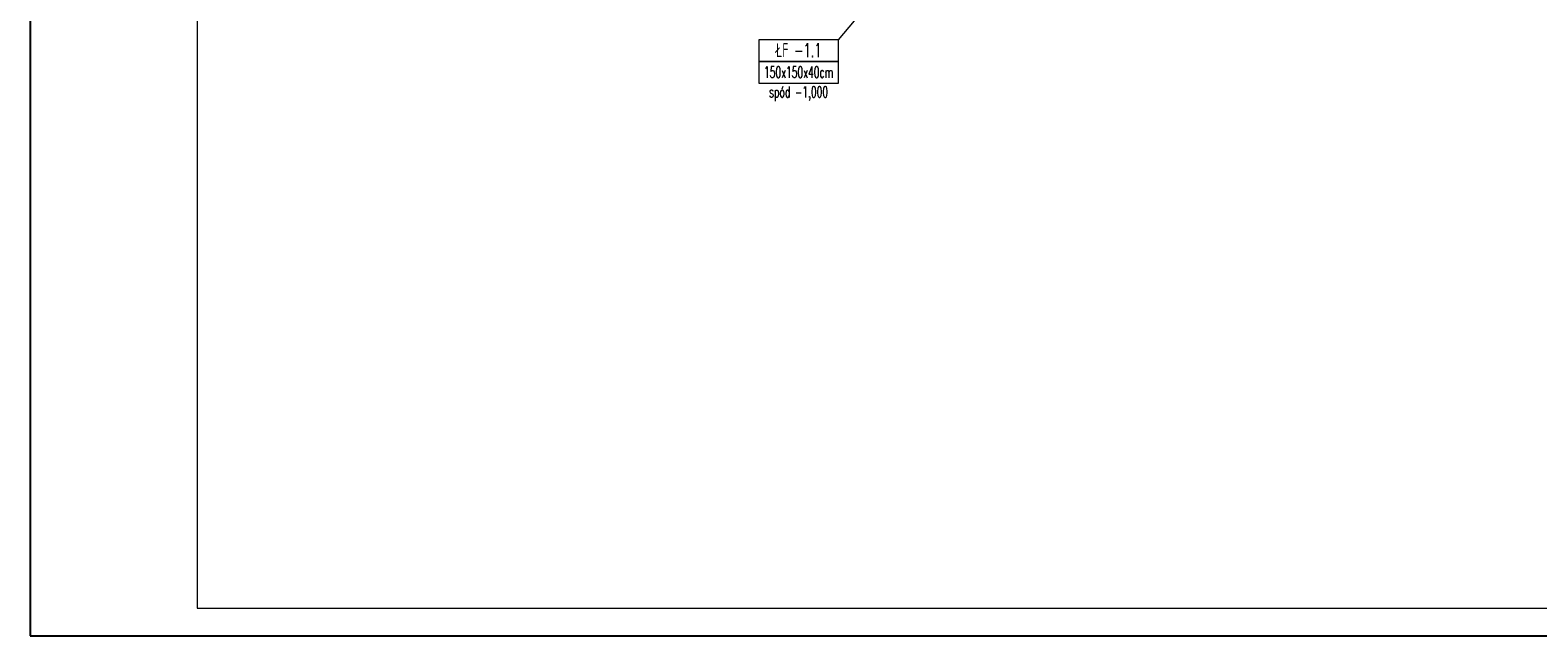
# Model space of a CAD drawing. Header units: centimetres. Extents: x 125945 to 146944, y 20629 to 31773.
# Tile 16 of 80: x 130802 to 132157, y 22758 to 23303. Entities that reach past the tile are written whole.
import ezdxf

# ---------------------------------------------------------------- set-up
doc = ezdxf.new("R2010")
doc.units = ezdxf.units.CM
doc.layers.add('e-cad_cienkie', color=88, linetype='Continuous', lineweight=15)
doc.layers.add('K- OPISY', color=40, linetype='Continuous', lineweight=15)
doc.styles.add('e-cad_1', font='simplex.shx', dxfattribs={"width": 0.6})

msp = doc.modelspace()

# ---------------------------------------------------------------- linework, layer by layer
at = {"layer": 'Defpoints'}
msp.add_lwpolyline([(130801.66, 22757.95), (132901.66, 22757.95), (132901.66, 24242.95), (130801.66, 24242.95)], close=True, dxfattribs=at)
at = {"layer": 'e-cad_cienkie'}
msp.add_lwpolyline([(130951.66, 22782.95), (132876.66, 22782.95), (132876.66, 24217.95), (130951.66, 24217.95)], close=True, dxfattribs=at)
at = {"layer": 'K- OPISY', "color": 32}
msp.add_lwpolyline([(131528.03, 23293.95), (131565.13, 23337.82)], dxfattribs=at)
for points in [[(131528.03, 23293.95), (131456.57, 23293.95), (131456.57, 23274.5), (131528.03, 23274.5)], [(131528.03, 23274.5), (131456.57, 23274.5), (131456.57, 23255.06), (131528.03, 23255.06)]]:
    msp.add_lwpolyline(points, close=True, dxfattribs=at)

# ---------------------------------------------------------------- texts
at = {"layer": 'K- OPISY', "color": 32, "width": 71.4626, "attachment_point": 5, "style": 'e-cad_1'}
for s, insert, char_height in [('ŁF -1.1', (131492.3, 23284.62), 12.5), ('150x150x40cm', (131492.3, 23264.8), 10), ('spód -1,000', (131492.3, 23245.39), 10)]:
    msp.add_mtext(s, dxfattribs=dict(at, insert=insert, char_height=char_height))

doc.saveas('drawing.dxf')
